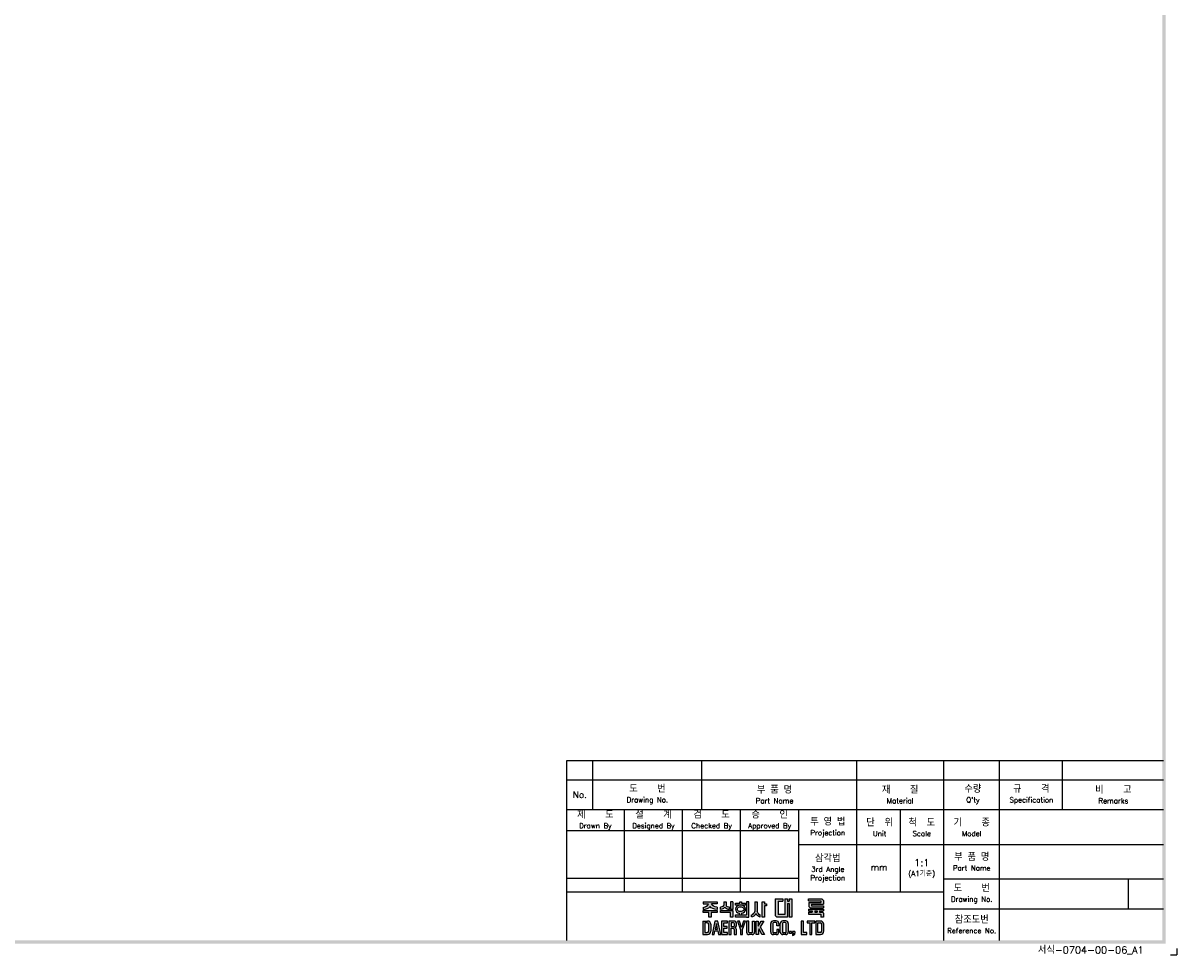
# Model space of a CAD drawing. Extents: x -4 to 824, y -4 to 577.
# Tile 3 of 4: x 467 to 824, y -4 to 285. Entities that reach past the tile are written whole.
import ezdxf

# ---------------------------------------------------------------- set-up
doc = ezdxf.new("R2010")
doc.units = 0
doc.header["$MEASUREMENT"] = 0
for name, color, linetype in [('di', 3, 'CONTINUOUS'), ('dimtaxt', 3, 'CONTINUOUS'), ('dwg', 7, 'CONTINUOUS')]:
    doc.layers.add(name, color=color, linetype=linetype)
doc.styles.get("Standard").update_dxf_attribs({"font": 'romans.shx', "height": 2, "bigfont": 'hgs.shx'})

# ---------------------------------------------------------------- blocks, each defined once
blk = doc.blocks.new('도면서식 A1')
at = {"layer": 'di', "insert": (780.92, -2.61), "char_height": 2.2, "width": 38.8706, "attachment_point": 4}
blk.add_mtext('서식-0704-00-06_A1', dxfattribs=at)
blk = doc.blocks.new('대륙')
at = {"layer": 'dimtaxt'}
h = blk.add_hatch(color=256, dxfattribs=at)
edge = h.paths.add_edge_path()
edge.add_line((51.99, 12.18), (47.65, 12.18))
edge.add_line((47.65, 12.18), (47.65, 11.59))
edge.add_line((47.65, 11.59), (49.36, 11.59))
edge.add_ellipse((47.48, 11.55), major_axis=(1.89, 0.39), ratio=0.576936, start_angle=268.0794, end_angle=342.4305, ccw=False)
edge.add_line((47.64, 10.44), (47.64, 9.87))
edge.add_ellipse((47.59, 11.36), major_axis=(2.46, 0), ratio=0.608939, start_angle=-88.7913, end_angle=-24.3158)
edge.add_ellipse((52.06, 11.36), major_axis=(-2.46, 0), ratio=0.608939, start_angle=384.3158, end_angle=448.3061)
edge.add_line((51.99, 9.87), (51.99, 10.51))
edge.add_ellipse((52.11, 11.62), major_axis=(-1.91, 0.31), ratio=0.577613, start_angle=17.5125, end_angle=91.8636, ccw=False)
edge.add_line((50.24, 11.59), (51.99, 11.59))
edge.add_line((51.99, 11.59), (51.99, 12.18))
h.paths.add_polyline_path([(52, 9.48), (47.64, 9.48), (47.64, 8.87), (49.46, 8.87), (49.46, 7.49), (50.19, 7.49), (50.19, 8.88), (52, 8.88)])
edge = h.paths.add_edge_path()
edge.add_arc((55.25, 11.18), 0.45, 180, 220.7047, ccw=False)
edge.add_line((54.8, 11.18), (54.8, 12.18))
edge.add_line((54.8, 12.18), (54.06, 12.18))
edge.add_line((54.06, 12.18), (54.06, 11.18))
edge.add_arc((53.61, 11.18), 0.45, 319.2953, 360, ccw=False)
edge.add_spline(control_points=[(53.95, 10.89), (53.94, 10.88), (53.93, 10.87), (53.83, 10.76), (53.7, 10.68), (53.03, 10.51)], knot_values=[3.761053, 3.761053, 3.761053, 3.761053, 3.807132, 3.807132, 4.298097, 4.298097, 4.298097, 4.298097], degree=3, periodic=0)
edge.add_line((53.03, 10.51), (53.03, 9.85))
edge.add_spline(control_points=[(53.03, 9.85), (53.05, 9.85), (53.06, 9.85), (53.74, 9.96), (53.94, 10.08), (54.15, 10.22), (54.2, 10.3), (54.43, 10.6)], knot_values=[3.495949, 3.495949, 3.495949, 3.495949, 3.524444, 3.524444, 4.06832, 4.06832, 4.379503, 4.379503, 4.379503, 4.379503], degree=3, periodic=0)
edge.add_spline(control_points=[(54.43, 10.6), (54.65, 10.3), (54.71, 10.22), (54.92, 10.08), (55.12, 9.96), (55.75, 9.88), (55.78, 9.87), (55.8, 9.86)], knot_values=[3.495949, 3.495949, 3.495949, 3.495949, 3.807132, 3.807132, 4.351008, 4.351008, 4.402945, 4.402945, 4.402945, 4.402945], degree=3, periodic=0)
edge.add_line((55.8, 9.86), (55.8, 10.59))
edge.add_spline(control_points=[(55.8, 10.59), (55.78, 10.59), (55.76, 10.6), (55.19, 10.66), (55.03, 10.75), (54.92, 10.87), (54.91, 10.88), (54.91, 10.89)], knot_values=[3.761053, 3.761053, 3.761053, 3.761053, 3.81299, 3.81299, 4.356866, 4.356866, 4.402945, 4.402945, 4.402945, 4.402945], degree=3, periodic=0)
h.paths.add_polyline_path([(56.82, 9.48), (53.03, 9.48), (53.03, 8.87), (56.1, 8.87), (56.1, 7.49), (56.82, 7.49)])
h.paths.add_polyline_path([(56.82, 12.19), (56.1, 12.19), (56.1, 9.87), (56.82, 9.87)])
h.paths.add_polyline_path([(60.76, 11.76), (59.58, 11.76), (59.58, 12.19), (59.05, 12.19), (59.05, 11.76), (57.74, 11.76), (57.74, 11.21), (60.76, 11.21)])
edge = h.paths.add_edge_path()
edge.add_ellipse((59.26, 9.92), major_axis=(-1.56, 0), ratio=0.830145, start_angle=101.7462, end_angle=265.4383)
edge.add_line((59.38, 11.21), (59.13, 11.21))
edge.add_ellipse((59.26, 9.92), major_axis=(1.56, 0), ratio=0.830145, start_angle=94.5617, end_angle=259.6787)
edge.add_line((58.98, 8.65), (58.98, 8.2))
edge.add_line((58.98, 8.2), (59.58, 8.2))
edge.add_line((59.58, 8.2), (59.58, 8.65))
edge = h.paths.add_edge_path(flags=16)
edge.add_spline(control_points=[(60.26, 9.92), (60.26, 10.03), (60.22, 10.15), (60.06, 10.37), (59.93, 10.48), (59.59, 10.63), (59.39, 10.66), (58.99, 10.64), (58.8, 10.59), (58.5, 10.41), (58.39, 10.3), (58.27, 10.07), (58.25, 9.96), (58.28, 9.73), (58.34, 9.62), (58.54, 9.4), (58.69, 9.3), (59.06, 9.19), (59.26, 9.17), (59.65, 9.23), (59.83, 9.31), (60.09, 9.5), (60.18, 9.62), (60.25, 9.8), (60.26, 9.86), (60.26, 9.92)], knot_values=[0, 0, 0, 0, 0.543876, 0.543876, 1.087752, 1.087752, 1.631628, 1.631628, 2.175504, 2.175504, 2.71938, 2.71938, 3.263256, 3.263256, 3.807132, 3.807132, 4.351008, 4.351008, 4.894884, 4.894884, 5.43876, 5.43876, 5.982636, 5.982636, 6.283185, 6.283185, 6.283185, 6.283185], degree=3, periodic=0)
for points in [[(61.83, 12.19), (61.11, 12.19), (61.11, 8.2), (57.74, 8.2), (57.74, 7.47), (61.11, 7.47), (61.83, 7.47)], [(70.89, 12.38), (72.38, 12.38), (72.38, 13.12), (70.01, 13.12), (70.01, 8), (70.53, 7.49), (73.84, 7.49), (73.84, 11.66), (74.29, 11.66), (74.29, 7.49), (75.14, 7.49), (75.14, 13.12), (74.29, 13.12), (74.29, 12.42), (73.84, 12.42), (73.84, 13.12), (73.01, 13.12), (73.01, 8.23), (70.89, 8.23)]]:
    blk.add_hatch(color=256, dxfattribs=at).paths.add_polyline_path(points)
h = blk.add_hatch(color=256, dxfattribs=at)
edge = h.paths.add_edge_path()
edge.add_line((64.41, 12.18), (63.7, 12.18))
edge.add_line((63.7, 12.18), (63.7, 9.23))
edge.add_ellipse((62.86, 9.12), major_axis=(0.66, 0.841), ratio=0.672815, start_angle=218.7862, end_angle=304.0863, ccw=False)
edge.add_line((62.7, 8.19), (62.7, 7.51))
edge.add_ellipse((63.11, 8.54), major_axis=(0.964, 0.919), ratio=0.540942, start_angle=220.7961, end_angle=301.7505)
edge.add_ellipse((64.93, 8.53), major_axis=(-0.866, 0.919), ratio=0.569913, start_angle=58.7442, end_angle=145.288)
edge.add_line((65.35, 7.49), (65.35, 8.17))
edge.add_ellipse((65.18, 9.26), major_axis=(-0.67, 1.07), ratio=0.576723, start_angle=74.3826, end_angle=142.9847, ccw=False)
edge.add_line((64.41, 9.18), (64.41, 12.18))
h.paths.add_polyline_path([(66.65, 10.99), (67.26, 10.99), (67.26, 11.63), (66.64, 11.63), (66.64, 12.18), (65.92, 12.18), (65.92, 7.49), (66.65, 7.49)])
h = blk.add_hatch(color=256, dxfattribs=at)
h.paths.add_polyline_path([(84.17, 12.56), (84.17, 11.99), (80.38, 11.99), (80.38, 10.74), (80.81, 10.32), (84.92, 10.32), (84.92, 10.92), (81.19, 10.92), (81.19, 11.44), (84.92, 11.44), (84.92, 12.6), (84.39, 13.12), (80.36, 13.12), (80.36, 12.56)])
h.paths.add_polyline_path([(83.7, 9.41), (84.92, 9.41), (84.92, 9.97), (80.36, 9.97), (80.36, 9.41), (81.48, 9.41), (81.48, 9.04), (80.35, 9.04), (80.35, 8.42), (84.18, 8.42), (84.18, 7.49), (84.92, 7.49), (84.92, 8.64), (84.52, 9.04), (83.7, 9.04)])
h.paths.add_polyline_path([(83, 9.41), (82.23, 9.41), (82.23, 9.04), (83, 9.04)], flags=17)
h = blk.add_hatch(color=256, dxfattribs=at)
h.paths.add_polyline_path([(47.58, 6.25), (47.58, 2.12), (49.06, 2.12, 0.414214), (50.06, 3.12), (50.06, 5.25, 0.414214), (49.06, 6.25)])
h.paths.add_polyline_path([(48.9, 5.73, -0.414214), (49.4, 5.23), (49.4, 3.16, -0.414214), (48.9, 2.66), (48.23, 2.66), (48.23, 5.73)], flags=16)
h.paths.add_polyline_path([(50.42, 2.11), (51.1, 2.11), (51.31, 3.17), (52.21, 3.17), (52.42, 2.11), (53.1, 2.11), (52.25, 6.23), (51.27, 6.23)])
h.paths.add_polyline_path([(51.77, 5.49), (52.09, 3.74), (51.43, 3.74)], flags=16)
h.paths.add_polyline_path([(53.4, 2.11), (55.25, 2.11), (55.25, 2.66), (54.07, 2.66), (54.07, 3.99), (55.15, 3.99), (55.15, 4.52), (54.06, 4.52), (54.06, 5.7), (55.21, 5.7), (55.21, 6.25), (53.4, 6.25)])
h.paths.add_polyline_path([(55.67, 2.12), (56.33, 2.12), (56.33, 4.05), (56.93, 4.05, -0.414214), (57.33, 3.65), (57.33, 2.12), (58.02, 2.12), (58.02, 3.65, 0.276846), (57.45, 4.24, 0.25864), (58.02, 4.77), (58.02, 5.43, 0.414214), (57.22, 6.23), (55.67, 6.23)])
h.paths.add_polyline_path([(56.33, 5.71), (57.04, 5.71, -0.414214), (57.34, 5.41), (57.34, 4.86, -0.414214), (57.04, 4.56), (56.33, 4.56)], flags=16)
h.paths.add_polyline_path([(59.2, 3.57), (59.2, 2.11), (59.85, 2.11), (59.85, 3.58), (60.8, 6.24), (60.13, 6.24), (59.53, 4.27), (58.97, 6.24), (58.28, 6.24)])
h.paths.add_polyline_path([(61.13, 2.78, 0.414214), (61.88, 2.03), (62.85, 2.03, 0.414214), (63.6, 2.78), (63.6, 6.24), (62.93, 6.24), (62.93, 2.84, -0.414214), (62.68, 2.59), (62.07, 2.59, -0.414214), (61.82, 2.84), (61.82, 6.24), (61.13, 6.24)])
h.paths.add_polyline_path([(64.11, 2.12), (64.77, 2.12), (64.77, 3.42), (64.98, 3.87), (65.9, 2.12), (66.68, 2.12), (65.38, 4.46), (66.48, 6.23), (65.69, 6.23), (64.76, 4.66), (64.76, 6.23), (64.11, 6.23)])
h.paths.add_polyline_path([(68.62, 2.84, 0.414214), (69.42, 2.04), (70.32, 2.04, 0.414214), (71.12, 2.84), (71.12, 3.62), (70.47, 3.62), (70.47, 2.85, -0.414214), (70.17, 2.55), (69.58, 2.55, -0.414214), (69.28, 2.85), (69.28, 5.49, -0.414214), (69.58, 5.79), (70.16, 5.79, -0.414214), (70.46, 5.49), (70.46, 4.76), (71.12, 4.76), (71.12, 5.52, 0.414214), (70.32, 6.32), (69.42, 6.32, 0.414214), (68.62, 5.52)])
h.paths.add_polyline_path([(71.57, 2.84, 0.414214), (72.37, 2.04), (73.25, 2.04, 0.414214), (74.05, 2.84), (74.05, 5.52, 0.414214), (73.25, 6.32), (72.37, 6.32, 0.414214), (71.57, 5.52)])
h.paths.add_polyline_path([(72.23, 5.5, -0.414214), (72.53, 5.8), (73.09, 5.8, -0.414214), (73.39, 5.5), (73.39, 2.85, -0.414214), (73.09, 2.55), (72.53, 2.55, -0.414214), (72.23, 2.85)], flags=16)
h.paths.add_polyline_path([(74.42, 2.34), (75.05, 2.34), (75.05, 2.98), (74.42, 2.98)])
h.paths.add_polyline_path([(75.76, 2.34, -0.316213), (75.39, 2.07), (75.39, 1.77, 0.409412), (76.08, 2.47), (76.08, 2.98), (75.39, 2.98), (75.39, 2.34)])
h.paths.add_polyline_path([(78.08, 2.12), (79.79, 2.12), (79.79, 2.67), (78.75, 2.67), (78.75, 6.24), (78.08, 6.24)])
h.paths.add_polyline_path([(80.68, 2.12), (81.35, 2.12), (81.35, 5.7), (82.27, 5.7), (82.27, 6.24), (79.92, 6.24), (79.92, 5.7), (80.68, 5.7)])
h.paths.add_polyline_path([(82.59, 2.13), (84.07, 2.13, 0.414214), (85.07, 3.13), (85.07, 5.24, 0.414214), (84.07, 6.24), (82.59, 6.24)])
h.paths.add_polyline_path([(83.24, 5.73), (83.9, 5.73, -0.414214), (84.4, 5.23), (84.4, 3.15, -0.414214), (83.9, 2.65), (83.24, 2.65)], flags=16)
for p, q in [((47.65, 12.18), (51.99, 12.18)), ((47.65, 12.18), (47.65, 11.59)), ((47.65, 11.59), (49.36, 11.59)), ((51.99, 11.59), (50.24, 11.59)), ((51.99, 12.18), (51.99, 11.59)), ((54.06, 12.18), (54.8, 12.18)), ((54.06, 12.18), (54.06, 11.18)), ((54.8, 12.18), (54.8, 11.18)), ((56.82, 12.19), (56.1, 12.19)), ((56.1, 12.19), (56.1, 9.87)), ((56.82, 12.19), (56.82, 9.87)), ((57.74, 11.76), (59.05, 11.76)), ((57.74, 11.21), (57.74, 11.76)), ((60.76, 11.21), (57.74, 11.21)), ((59.05, 11.76), (59.05, 12.19)), ((59.05, 12.19), (59.58, 12.19)), ((59.58, 12.19), (59.58, 11.76)), ((59.58, 11.76), (60.76, 11.76)), ((60.76, 11.76), (60.76, 11.21)), ((61.11, 12.19), (61.11, 8.2)), ((61.83, 12.19), (61.11, 12.19)), ((61.83, 7.47), (61.83, 12.19)), ((63.7, 12.18), (64.41, 12.18)), ((63.7, 12.18), (63.7, 9.23)), ((64.41, 12.18), (64.41, 9.18)), ((65.92, 7.49), (65.92, 12.18)), ((65.92, 12.18), (66.64, 12.18)), ((66.64, 12.18), (66.64, 11.63)), ((66.64, 11.63), (67.26, 11.63)), ((66.65, 10.99), (66.65, 7.49)), ((67.26, 10.99), (66.65, 10.99)), ((67.26, 11.63), (67.26, 10.99)), ((70.01, 13.12), (70.01, 8)), ((70.01, 13.12), (72.38, 13.12)), ((70.89, 12.38), (70.89, 8.23)), ((70.89, 12.38), (72.38, 12.38)), ((72.38, 13.12), (72.38, 12.38)), ((73.01, 13.12), (73.01, 8.23)), ((73.01, 13.12), (73.84, 13.12)), ((73.84, 13.12), (73.84, 12.42)), ((73.84, 12.42), (74.29, 12.42)), ((73.84, 11.66), (73.84, 7.49)), ((73.84, 11.66), (74.29, 11.66)), ((74.29, 13.12), (75.14, 13.12)), ((74.29, 13.12), (74.29, 12.42)), ((74.29, 11.66), (74.29, 7.49)), ((75.14, 13.12), (75.14, 7.49)), ((80.36, 13.12), (84.39, 13.12)), ((80.36, 12.56), (80.36, 13.12)), ((80.36, 12.56), (84.17, 12.56)), ((80.38, 11.99), (84.17, 11.99)), ((80.38, 11.99), (80.38, 10.74)), ((80.81, 10.32), (80.38, 10.74)), ((81.19, 11.44), (84.92, 11.44)), ((81.19, 11.44), (81.19, 10.92)), ((81.19, 10.92), (84.92, 10.92)), ((84.17, 12.56), (84.17, 11.99)), ((84.92, 12.6), (84.39, 13.12)), ((84.92, 12.6), (84.92, 11.44)), ((84.92, 10.92), (84.92, 10.32)), ((47.64, 10.44), (47.64, 9.87)), ((47.64, 9.48), (52, 9.48)), ((47.64, 8.87), (47.64, 9.48)), ((49.46, 8.87), (47.64, 8.87)), ((49.46, 7.49), (49.46, 8.87)), ((50.19, 7.49), (49.46, 7.49)), ((50.19, 8.88), (50.19, 7.49)), ((52, 8.88), (50.19, 8.88)), ((51.99, 10.51), (51.99, 9.87)), ((52, 9.48), (52, 8.88)), ((53.03, 9.85), (53.03, 10.51)), ((53.03, 9.48), (56.82, 9.48)), ((53.03, 8.87), (53.03, 9.48)), ((56.1, 8.87), (53.03, 8.87)), ((55.8, 9.86), (55.8, 10.59)), ((56.82, 9.87), (56.1, 9.87)), ((56.1, 7.49), (56.1, 8.87)), ((56.82, 7.49), (56.1, 7.49)), ((56.82, 9.48), (56.82, 7.49)), ((57.74, 8.2), (61.11, 8.2)), ((57.74, 7.47), (57.74, 8.2)), ((61.11, 7.47), (57.74, 7.47)), ((58.98, 8.2), (58.98, 8.65)), ((59.58, 8.65), (59.58, 8.2)), ((61.11, 7.47), (61.83, 7.47)), ((62.7, 7.51), (62.7, 8.19)), ((65.35, 7.49), (65.35, 8.17)), ((66.65, 7.49), (65.92, 7.49)), ((70.53, 7.49), (70.01, 8)), ((73.84, 7.49), (70.53, 7.49)), ((73.01, 8.23), (70.89, 8.23)), ((75.14, 7.49), (74.29, 7.49)), ((80.35, 9.04), (81.48, 9.04)), ((80.35, 9.04), (80.35, 8.42)), ((80.35, 8.42), (84.18, 8.42)), ((80.36, 9.97), (84.92, 9.97)), ((80.36, 9.97), (80.36, 9.41)), ((80.36, 9.41), (81.48, 9.41)), ((80.81, 10.32), (84.92, 10.32)), ((81.48, 9.41), (81.48, 9.04)), ((82.23, 9.41), (83, 9.41)), ((82.23, 9.41), (82.23, 9.04)), ((82.23, 9.04), (83, 9.04)), ((83, 9.41), (83, 9.04)), ((83.7, 9.41), (84.92, 9.41)), ((83.7, 9.41), (83.7, 9.04)), ((83.7, 9.04), (84.52, 9.04)), ((84.18, 8.42), (84.18, 7.49)), ((84.92, 7.49), (84.18, 7.49)), ((84.92, 8.64), (84.52, 9.04)), ((84.92, 9.97), (84.92, 9.41)), ((84.92, 8.64), (84.92, 7.49)), ((47.58, 6.25), (47.58, 2.12)), ((47.58, 6.25), (49.06, 6.25)), ((48.23, 5.73), (48.23, 2.66)), ((48.9, 5.73), (48.23, 5.73)), ((49.4, 3.16), (49.4, 5.23)), ((50.06, 5.25), (50.06, 3.12)), ((51.27, 6.23), (50.42, 2.11)), ((52.25, 6.23), (51.27, 6.23)), ((51.77, 5.49), (51.43, 3.74)), ((51.43, 3.74), (52.09, 3.74)), ((52.09, 3.74), (51.77, 5.49)), ((53.1, 2.11), (52.25, 6.23)), ((55.21, 6.25), (53.4, 6.25)), ((53.4, 6.25), (53.4, 2.11)), ((54.06, 5.7), (55.21, 5.7)), ((54.06, 4.52), (54.06, 5.7)), ((55.15, 4.52), (54.06, 4.52)), ((54.07, 3.99), (55.15, 3.99)), ((54.07, 2.66), (54.07, 3.99)), ((55.15, 3.99), (55.15, 4.52)), ((55.21, 5.7), (55.21, 6.25)), ((55.67, 6.23), (55.67, 2.12)), ((57.22, 6.23), (55.67, 6.23)), ((56.33, 5.71), (56.33, 4.56)), ((57.04, 5.71), (56.33, 5.71)), ((56.33, 4.56), (57.04, 4.56)), ((56.33, 2.12), (56.33, 4.05)), ((56.33, 4.05), (56.93, 4.05)), ((57.33, 3.65), (57.33, 2.12)), ((57.34, 4.86), (57.34, 5.41)), ((58.02, 4.77), (58.02, 5.43)), ((58.02, 2.12), (58.02, 3.65)), ((58.97, 6.24), (58.28, 6.24)), ((58.28, 6.24), (59.2, 3.57)), ((59.53, 4.27), (58.97, 6.24)), ((60.13, 6.24), (59.53, 4.27)), ((59.85, 3.58), (60.8, 6.24)), ((59.85, 2.11), (59.85, 3.58)), ((60.8, 6.24), (60.13, 6.24)), ((61.13, 6.24), (61.13, 2.78)), ((61.82, 6.24), (61.13, 6.24)), ((61.82, 2.84), (61.82, 6.24)), ((62.93, 2.84), (62.93, 6.24)), ((62.93, 6.24), (63.6, 6.24)), ((63.6, 6.24), (63.6, 2.78)), ((64.11, 2.12), (64.11, 6.23)), ((64.11, 6.23), (64.76, 6.23)), ((64.76, 4.66), (65.69, 6.23)), ((64.76, 6.23), (64.76, 4.66)), ((64.98, 3.87), (64.77, 3.42)), ((65.9, 2.12), (64.98, 3.87)), ((66.48, 6.23), (65.38, 4.46)), ((65.38, 4.46), (66.68, 2.12)), ((65.69, 6.23), (66.48, 6.23)), ((68.62, 2.84), (68.62, 5.52)), ((69.28, 5.49), (69.28, 2.85)), ((70.32, 6.32), (69.42, 6.32)), ((70.16, 5.79), (69.58, 5.79)), ((70.46, 4.76), (70.46, 5.49)), ((71.12, 4.76), (70.46, 4.76)), ((70.47, 3.62), (70.47, 2.85)), ((71.12, 3.62), (70.47, 3.62)), ((71.12, 5.52), (71.12, 4.76)), ((71.12, 2.84), (71.12, 3.62)), ((71.57, 2.84), (71.57, 5.52)), ((72.23, 5.5), (72.23, 2.85)), ((73.25, 6.32), (72.37, 6.32)), ((73.09, 5.8), (72.53, 5.8)), ((73.39, 2.85), (73.39, 5.5)), ((74.05, 5.52), (74.05, 2.84)), ((78.08, 6.24), (78.08, 2.12)), ((78.75, 6.24), (78.08, 6.24)), ((78.75, 2.67), (78.75, 6.24)), ((82.27, 6.24), (79.92, 6.24)), ((79.92, 6.24), (79.92, 5.7)), ((79.92, 5.7), (80.68, 5.7)), ((80.68, 5.7), (80.68, 2.12)), ((81.35, 2.12), (81.35, 5.7)), ((81.35, 5.7), (82.27, 5.7)), ((82.27, 5.7), (82.27, 6.24)), ((82.59, 6.24), (82.59, 2.13)), ((84.07, 6.24), (82.59, 6.24)), ((83.24, 2.65), (83.24, 5.73)), ((83.24, 5.73), (83.9, 5.73)), ((84.4, 3.15), (84.4, 5.23)), ((85.07, 3.13), (85.07, 5.24)), ((47.58, 2.12), (49.06, 2.12)), ((48.23, 2.66), (48.9, 2.66)), ((50.42, 2.11), (51.1, 2.11)), ((51.1, 2.11), (51.31, 3.17)), ((51.31, 3.17), (52.21, 3.17)), ((52.21, 3.17), (52.42, 2.11)), ((52.42, 2.11), (53.1, 2.11)), ((53.4, 2.11), (55.25, 2.11)), ((55.25, 2.66), (54.07, 2.66)), ((55.25, 2.11), (55.25, 2.66)), ((55.67, 2.12), (56.33, 2.12)), ((57.33, 2.12), (58.02, 2.12)), ((59.2, 3.57), (59.2, 2.11)), ((59.2, 2.11), (59.85, 2.11)), ((62.85, 2.03), (61.88, 2.03)), ((62.68, 2.59), (62.07, 2.59)), ((64.77, 2.12), (64.11, 2.12)), ((64.77, 3.42), (64.77, 2.12)), ((66.68, 2.12), (65.9, 2.12)), ((70.32, 2.04), (69.42, 2.04)), ((70.17, 2.55), (69.58, 2.55)), ((73.25, 2.04), (72.37, 2.04)), ((73.09, 2.55), (72.53, 2.55)), ((74.42, 2.98), (74.42, 2.34)), ((75.05, 2.98), (74.42, 2.98)), ((75.05, 2.34), (74.42, 2.34)), ((75.05, 2.98), (75.05, 2.34)), ((75.39, 2.98), (75.39, 2.34)), ((76.08, 2.98), (75.39, 2.98)), ((75.76, 2.34), (75.39, 2.34)), ((75.39, 2.07), (75.39, 1.77)), ((76.08, 2.98), (76.08, 2.47)), ((78.08, 2.12), (79.79, 2.12)), ((79.79, 2.67), (78.75, 2.67)), ((79.79, 2.12), (79.79, 2.67)), ((80.68, 2.12), (81.35, 2.12)), ((82.59, 2.13), (84.07, 2.13)), ((83.9, 2.65), (83.24, 2.65))]:
    blk.add_line(p, q, dxfattribs=at)
for centre, radius, start, end in [((53.61, 11.18), 0.45, 319.2953, 360), ((55.25, 11.18), 0.45, 180, 220.7047), ((48.9, 5.23), 0.5, 0, 90), ((49.06, 5.25), 1, 0, 90), ((57.22, 4.85), 0.8, 270, 270), ((56.93, 3.65), 0.4, 0, 90), ((57.04, 5.41), 0.3, 0, 90), ((57.04, 4.86), 0.3, 270, 0), ((57.22, 5.43), 0.8, 0, 90), ((57.26, 5.02), 0.8, 283.6828, 341.6876), ((57.24, 3.47), 0.8, 12.921, 74.819), ((69.42, 5.52), 0.8, 90, 180), ((69.58, 5.49), 0.3, 90, 180), ((70.16, 5.49), 0.3, 0, 90), ((70.32, 5.52), 0.8, 0, 90), ((72.37, 5.52), 0.8, 90, 180), ((72.53, 5.5), 0.3, 90, 180), ((73.09, 5.5), 0.3, 0, 90), ((73.25, 5.52), 0.8, 0, 90), ((83.9, 5.23), 0.5, 0, 90), ((84.07, 5.24), 1, 0, 90), ((48.9, 3.16), 0.5, 270, 0), ((49.06, 3.12), 1, 270, 0), ((61.88, 2.78), 0.75, 180, 270), ((62.07, 2.84), 0.25, 180, 270), ((62.68, 2.84), 0.25, 270, 0), ((62.85, 2.78), 0.75, 270, 0), ((69.42, 2.84), 0.8, 180, 270), ((69.58, 2.85), 0.3, 180, 270), ((70.17, 2.85), 0.3, 270, 0), ((70.32, 2.84), 0.8, 270, 0), ((72.37, 2.84), 0.8, 180, 270), ((72.53, 2.85), 0.3, 180, 270), ((73.09, 2.85), 0.3, 270, 0), ((73.25, 2.84), 0.8, 270, 0), ((75.38, 2.47), 0.7, 270.9408, 0), ((75.38, 2.47), 0.4, 271.6466, 341.8371), ((83.9, 3.15), 0.5, 270, 0), ((84.07, 3.13), 1, 270, 0)]:
    blk.add_arc(centre, radius, start, end, dxfattribs=at)
for centre, major_axis, ratio, start_param, end_param in [((47.48, 11.55), (1.89, 0.39), 0.576936, 4.678869, 5.97654), ((47.59, 11.36), (-2.46, 0), 0.608939, 1.591893, 2.717202), ((59.26, 9.92), (1.56, 0), 0.830145, 1.650413, 4.532248), ((59.26, 9.92), (-1.56, 0), 0.830145, 1.775806, 4.632772), ((62.86, 9.12), (0.66, 0.841), 0.672815, 3.81854, 5.307307), ((63.11, 8.54), (0.964, 0.919), 0.540942, 3.853619, 5.26654)]:
    blk.add_ellipse(centre, major_axis=major_axis, ratio=ratio, start_param=start_param, end_param=end_param, dxfattribs=at)
at = {"layer": 'dimtaxt', "extrusion": (0, 0, -1)}
for centre, major_axis, ratio, start_param, end_param in [((52.06, 11.36), (-2.46, 0), 0.608939, -1.541231, -0.42439), ((52.11, 11.62), (-1.91, 0.31), 0.577613, 4.679864, 5.977535), ((64.93, 8.53), (-0.866, 0.919), 0.569913, 3.747431, 5.257905), ((65.18, 9.26), (-0.67, 1.07), 0.576723, 3.787632, 4.984965)]:
    blk.add_ellipse(centre, major_axis=major_axis, ratio=ratio, start_param=start_param, end_param=end_param, dxfattribs=at)
at = {"layer": 'dimtaxt'}
for points, knots in [([(53.95, 10.89), (53.94, 10.88), (53.93, 10.87), (53.83, 10.76), (53.7, 10.68), (53.03, 10.51)], [3.7610527, 3.7610527, 3.7610527, 3.7610527, 3.8071317, 3.8071317, 4.2980967, 4.2980967, 4.2980967, 4.2980967]), ([(54.91, 10.89), (54.91, 10.88), (54.92, 10.87), (55.03, 10.75), (55.19, 10.66), (55.76, 10.6), (55.78, 10.59), (55.8, 10.59)], [3.7610527, 3.7610527, 3.7610527, 3.7610527, 3.8071317, 3.8071317, 4.3510077, 4.3510077, 4.4029453, 4.4029453, 4.4029453, 4.4029453]), ([(54.43, 10.6), (54.2, 10.3), (54.15, 10.22), (53.94, 10.08), (53.74, 9.96), (53.06, 9.85), (53.05, 9.85), (53.03, 9.85)], [3.4959493, 3.4959493, 3.4959493, 3.4959493, 3.8071317, 3.8071317, 4.3510077, 4.3510077, 4.3795026, 4.3795026, 4.3795026, 4.3795026]), ([(54.43, 10.6), (54.65, 10.3), (54.71, 10.22), (54.92, 10.08), (55.12, 9.96), (55.75, 9.88), (55.78, 9.87), (55.8, 9.86)], [3.4959493, 3.4959493, 3.4959493, 3.4959493, 3.8071317, 3.8071317, 4.3510077, 4.3510077, 4.4029453, 4.4029453, 4.4029453, 4.4029453]), ([(60.26, 9.92), (60.26, 10.03), (60.22, 10.15), (60.06, 10.37), (59.93, 10.48), (59.59, 10.63), (59.39, 10.66), (58.99, 10.64), (58.8, 10.59), (58.5, 10.41), (58.39, 10.3), (58.27, 10.07), (58.25, 9.96), (58.28, 9.73), (58.34, 9.62), (58.54, 9.4), (58.69, 9.3), (59.06, 9.19), (59.26, 9.17), (59.65, 9.23), (59.83, 9.31), (60.09, 9.5), (60.18, 9.62), (60.25, 9.8), (60.26, 9.86), (60.26, 9.92)], [0, 0, 0, 0, 0.543876, 0.543876, 1.087752, 1.087752, 1.631628, 1.631628, 2.175504, 2.175504, 2.71938, 2.71938, 3.263256, 3.263256, 3.807132, 3.807132, 4.351008, 4.351008, 4.894884, 4.894884, 5.43876, 5.43876, 5.982636, 5.982636, 6.283185, 6.283185, 6.283185, 6.283185])]:
    blk.add_open_spline(points, degree=3, knots=knots, dxfattribs=at)

msp = doc.modelspace()

# ---------------------------------------------------------------- linework, layer by layer
at = {"layer": 'di'}
for p in [(824, -2), (822, -4)]:
    msp.add_line(p, (824, -4), dxfattribs=at)
at = {"layer": 'dimtaxt'}
for p, q in [((819.836, 56.104), (634.836, 56.104)), ((634.836, 56.104), (634.836, 0.5)), ((643.058, 41.084), (643.058, 56.084)), ((676.836, 41.104), (676.836, 56.104)), ((724.836, 41.104), (724.836, 56.104)), ((751.836, 41.104), (751.836, 56.104)), ((769.027, 41.104), (769.027, 56.104)), ((788.568, 41.104), (788.568, 56.104)), ((819.836, 50.104), (634.836, 50.104)), ((652.836, 15.481), (652.836, 40.938)), ((670.836, 15.481), (670.836, 40.938)), ((688.836, 15.481), (688.836, 40.938)), ((706.836, 15.481), (706.836, 40.938)), ((724.836, 15.481), (724.836, 40.938)), ((738.336, 15.481), (738.336, 40.938)), ((751.836, 0.463), (751.836, 40.938)), ((769.027, 0.463), (769.027, 40.938)), ((706.836, 34.413), (634.877, 34.413)), ((819.836, 30.075), (706.836, 30.075)), ((706.836, 19.706), (634.899, 19.706)), ((819.836, 19.467), (751.836, 19.467)), ((809.027, 10.228), (809.027, 19.467)), ((751.836, 15.481), (634.836, 15.481)), ((819.836, 10.228), (751.836, 10.228))]:
    msp.add_line(p, q, dxfattribs=at)
at = {"layer": 'dwg'}
msp.add_line((819.836, 40.938), (634.836, 40.938), dxfattribs=at)
for points in [[(820.5, 573.5), (819.5, 572.5), (820.5, -0.5), (819.5, 0.5)], [(635, 41.088), (635, 40.788), (819.586, 41.088), (819.586, 40.788)], [(820.5, -0.5), (819.5, 0.5), (4.5, -0.5), (5.5, 0.5)]]:
    msp.add_trace(points, dxfattribs=at)

# ---------------------------------------------------------------- block references
at = {"layer": 'di'}
msp.add_blockref('대륙', (629.551, 0.251), dxfattribs=at)
at = {"layer": 'dwg'}
msp.add_blockref('도면서식 A1', (0, 0), dxfattribs=at)

# ---------------------------------------------------------------- texts
at = {"layer": 'di', "attachment_point": 5}
for s, insert, char_height, width in [('No.', (639.029, 45.637), 2, 8.0581), ('{\\H1.1x;도    번\\P\\H0.72727x;Drawing No.}', (659.947, 45.637), 2, 33.77754), ('{\\H1.1x;부 품 명\\P\\H0.72727x;Part Name}', (699.336, 45.604), 2, 45), ('{\\H1.1x;재    질\\P\\H0.72727x;Material}', (738.257, 45.604), 2, 27.54099), ("{\\H1.1x;수량\\P\\H0.72727x;Q'ty}", (760.807, 45.604), 2, 9.45901), ('{\\H1.1x;규    격\\P\\H0.72727x;Specification}', (778.912, 45.604), 2, 27), ('{\\H1.1x;비    고\\P\\H0.72727x;Remarks}', (804.312, 45.604), 2, 39), ('{\\H1.1x;제    도\\P\\H0.72727x;Drawn By}', (643.836, 37.6), 2, 18), ('{\\H1.1x;설    계}\\P{\\H0.8x;Designed By}', (661.836, 37.6), 2, 18), ('{\\H1.1x;검    도\\P\\H0.72727x;Checked By}', (679.836, 37.6), 2, 18), ('승    인\\P{\\H0.72727x;Approved By}', (697.836, 37.6), 2.2, 18), ('투 영 법\\P{\\H0.72727x;Projection}', (715.836, 35.431), 2.2, 18), ('{\\H1.1x;단  위}\\P{\\H0.8x;Unit}', (731.894, 35.431), 2, 16), ('{\\H1.1x;척  도\\P\\H0.72727x;Scale}', (744.934, 35.431), 2, 16), ('기    종\\P{\\H0.72727x;Model}', (760.431, 35.431), 2.2, 17.19124), ('{\\H1.1x;삼각법\\H0.45455x;\\P\\H1.6x;3rd Angle\\PProjection}', (715.836, 22.778), 2, 18), ('부 품 명\\P{\\H0.72727x;Part Name}', (760.431, 24.771), 2.2, 17.19124), ('도    번\\P{\\H0.72727x;Drawing No.}', (760.431, 14.847), 2.2, 17.19124), ('참조도번\\P{\\H0.72727x;Reference No.}', (760.431, 5.364), 2.2, 17.19124)]:
    msp.add_mtext(s, dxfattribs=dict(at, insert=insert, char_height=char_height, width=width))
at = {"layer": 'dimtaxt'}
msp.add_text('mm', height=2, dxfattribs=at).set_placement((729.173, 22.138))
at = {"layer": 'dimtaxt', "insert": (744.934, 22.778), "char_height": 2.2, "width": 16, "attachment_point": 5}
msp.add_mtext('1:1\\P{\\H0.72727x;(A1기준)}', dxfattribs=at)

doc.saveas('drawing.dxf')
